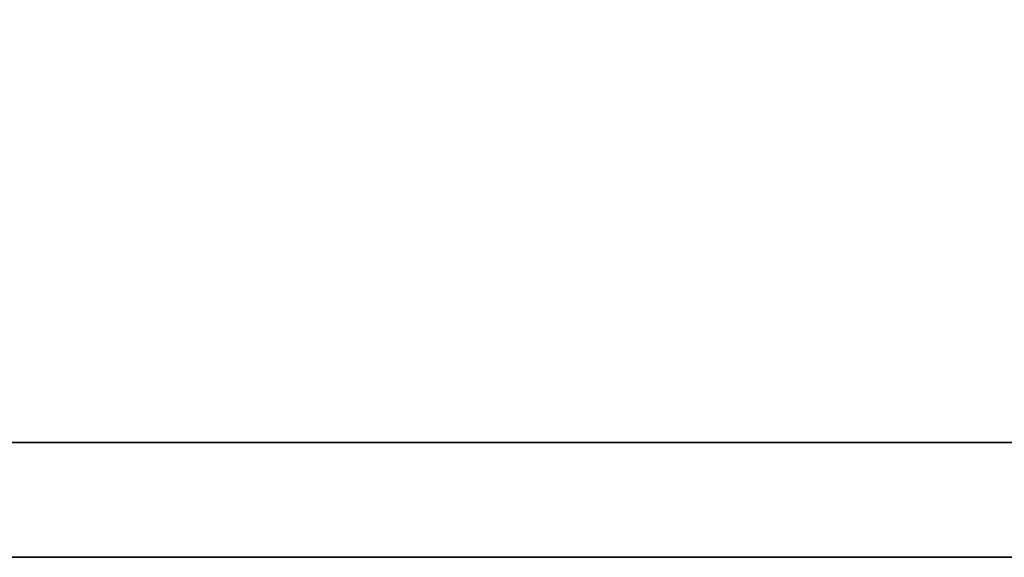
# Model space of a CAD drawing. Header units: millimetres. Extents: x 337 to 649, y 362 to 465.
# Tile 33 of 53: x 555.62 to 557.53, y 392.15 to 393.2. Entities that reach past the tile are written whole.
import ezdxf

# ---------------------------------------------------------------- set-up
doc = ezdxf.new("R2010")
doc.units = ezdxf.units.MM
doc.header["$LTSCALE"] = 0.15
doc.layers.add('DIM', color=4, linetype='CONTINUOUS')
doc.layers.add('layer 1', color=7, linetype='CONTINUOUS')

# ---------------------------------------------------------------- blocks, each defined once
blk = doc.blocks.new('TBI MOTION logo(完整正式版)')
at = {"layer": 'layer 1', "color": 22, "lineweight": 35}
blk.add_open_spline([(75.90875, -9.47875), (75.90875, -9.47875), (75.90875, -12.28625), (75.90875, -12.28625), (75.90875, -12.28625), (75.90875, -12.28625), (75.90875, -12.47875), (75.90875, -12.47875), (75.90875, -12.47875), (75.90875, -12.47875), (75.71625, -12.47875), (75.71625, -12.47875), (75.71625, -12.47875), (75.71625, -12.47875), (-88.32874999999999, -12.47875), (-88.32874999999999, -12.47875), (-88.32874999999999, -12.47875), (-88.32874999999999, -12.47875), (-88.32874999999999, -13.29375), (-88.32874999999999, -13.29375), (-88.32874999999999, -13.29375), (-88.32874999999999, -13.29375), (82.89125, -13.29375), (82.89125, -13.29375), (82.89125, -13.29375), (82.89125, -13.29375), (75.90875, -9.47875), (75.90875, -9.47875)], degree=3, knots=[0, 0, 0, 0, 0.1428571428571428, 0.1428571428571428, 0.1428571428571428, 0.1428571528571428, 0.2857142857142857, 0.2857142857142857, 0.2857142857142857, 0.2857142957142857, 0.4285714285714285, 0.4285714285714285, 0.4285714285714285, 0.4285714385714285, 0.5714285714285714, 0.5714285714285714, 0.5714285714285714, 0.5714285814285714, 0.7142857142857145, 0.7142857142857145, 0.7142857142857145, 0.7142857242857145, 0.8571428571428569, 0.8571428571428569, 0.8571428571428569, 0.8571428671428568, 1, 1, 1, 1], dxfattribs=at)

msp = doc.modelspace()

# ---------------------------------------------------------------- block references
at = {"layer": 'DIM', "color": 7, "xscale": 0.2736514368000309, "yscale": 0.2736514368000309, "zscale": 0.2736514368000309}
msp.add_blockref('TBI MOTION logo(完整正式版)', (569.3298963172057, 395.7911459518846), dxfattribs=at)

doc.saveas('drawing.dxf')
